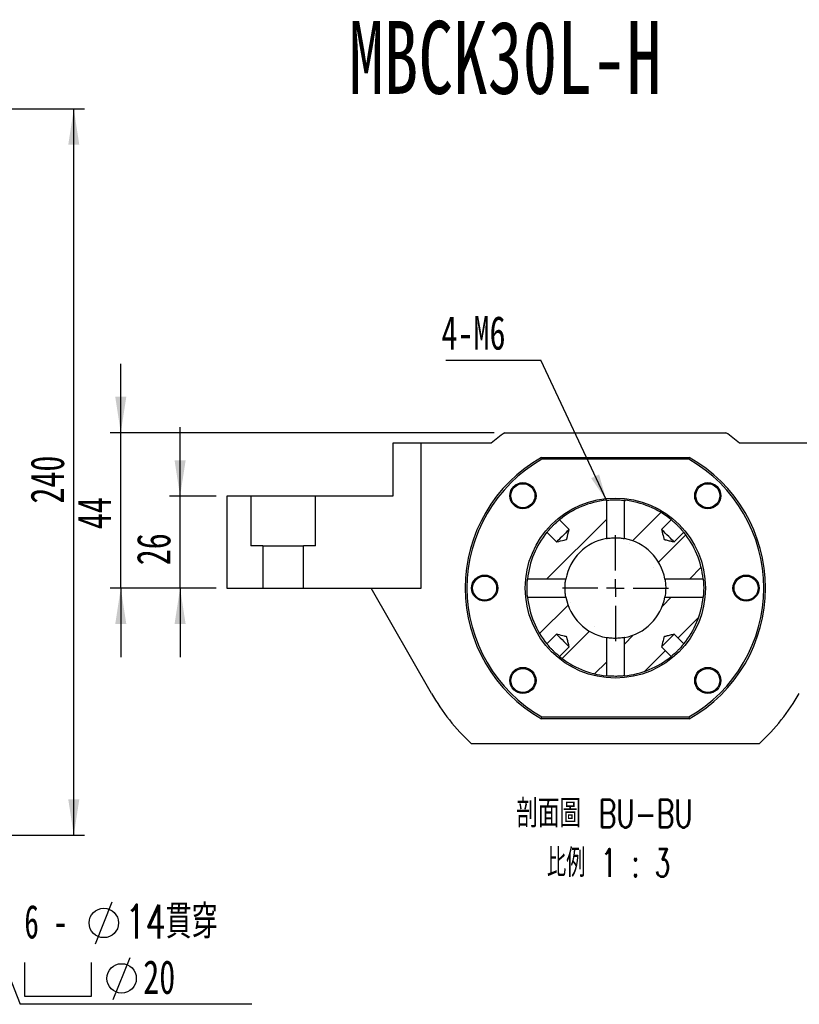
# Paper-space layout 'MBCK30L-H' of a CAD drawing. Header units: millimetres. Extents: x 21 to 332, y 12 to 190.
# Tile 3 of 5: x 96 to 170, y 97 to 190. Entities that reach past the tile are written whole.
import ezdxf

# ---------------------------------------------------------------- set-up
doc = ezdxf.new("R2010")
doc.units = ezdxf.units.MM
doc.layers.add('圖層0', color=7, linetype='Continuous')
doc.styles.add('SLDTEXTSTYLE0', font='TXT', dxfattribs={"width": 0.7})
doc.styles.add('SLDTEXTSTYLE1', font='TXT', dxfattribs={"width": 0.7, "bigfont": 'bigfont'})
doc.styles.add('SLDTEXTSTYLE3', font='TXT', dxfattribs={"width": 0.633333})
doc.styles.add('SLDTEXTSTYLE4', font='TXT', dxfattribs={"width": 0.625, "bigfont": 'bigfont'})
doc.dimstyles.new('SLDDIMSTYLE1', dxfattribs={"dimtxt": 0.18, "dimasz": 2.5, "dimexe": 0, "dimexo": 0.0625, "dimgap": 0, "dimtad": 0, "dimtih": 1, "dimtoh": 1, "dimdec": 0, "dimrnd": 1e-09, "dimzin": 0, "dimdsep": 46, "dimtxsty": 'Standard', "dimsah": 1, "dimcen": 0.09, "dimadec": 0, "dimazin": 0, "dimtfac": 2.5, "dimtdec": 0, "dimtofl": 0, "dimtmove": 0, "dimatfit": 3, "dimfxl": 0, "dimfrac": 2, "dimtolj": 1, "dimtzin": 0, "dimarcsym": 0})
doc.dimstyles.new('SLDDIMSTYLE3', dxfattribs={"dimtxt": 3.389974, "dimasz": 2.5, "dimexe": 0, "dimexo": 0.0625, "dimgap": 0.847493, "dimtad": 1, "dimlfac": 3.5, "dimrnd": 1e-09, "dimzin": 12, "dimdsep": 46, "dimtxsty": 'SLDTEXTSTYLE0', "dimsah": 1, "dimcen": 0.09, "dimadec": 0, "dimazin": 3, "dimtfac": 1, "dimtofl": 0, "dimtmove": 0, "dimatfit": 3, "dimfxl": 0, "dimfrac": 2, "dimtolj": 1, "dimtzin": 12, "dimarcsym": 0})
doc.dimstyles.new('SLDDIMSTYLE4', dxfattribs={"dimtxt": 3.389974, "dimasz": 2.5, "dimexe": 0, "dimexo": 0.0625, "dimgap": 0.847493, "dimtad": 1, "dimlfac": 3, "dimrnd": 1e-09, "dimzin": 12, "dimdsep": 46, "dimtxsty": 'SLDTEXTSTYLE0', "dimsah": 1, "dimcen": 0.09, "dimadec": 0, "dimazin": 3, "dimtfac": 1, "dimtmove": 0, "dimatfit": 0, "dimfxl": 0, "dimfrac": 2, "dimtolj": 1, "dimtzin": 12, "dimarcsym": 0})

# ---------------------------------------------------------------- blocks, each defined once
blk = doc.blocks.new('_D_41')
at = {"layer": '圖層0', "color": 7}
for p, q in [((73.278, 181.522), (102.503, 181.522)), ((101.503, 112.95), (101.503, 181.522)), ((83.564, 112.95), (102.503, 112.95))]:
    blk.add_line(p, q, dxfattribs=at)
for points in [[(101.503, 181.522), (100.981, 178.132), (102.024, 178.132)], [(101.503, 112.95), (102.024, 116.34), (100.981, 116.34)]]:
    blk.add_solid(points, dxfattribs=at)
at = {"layer": '圖層0', "color": 7, "insert": (97.41, 144.255), "char_height": 3.175, "attachment_point": 1, "rotation": 90, "style": 'SLDTEXTSTYLE0'}
blk.add_mtext('240', dxfattribs=at)
blk = doc.blocks.new('SW_SYMBOL_HOLE_DIAM')
at = {"layer": '圖層0', "color": 0}
blk.add_line((300, 0), (700, 1000), dxfattribs=at)
blk.add_circle((500, 500), 350, dxfattribs=at)
blk = doc.blocks.new('SW_SYMBOL_HOLE_SPOT')
at = {"layer": '圖層0', "color": 0}
for p, q in [((0, 875), (0, 75)), ((1600, 75), (1600, 875)), ((0, 75), (1600, 75))]:
    blk.add_line(p, q, dxfattribs=at)
blk = doc.blocks.new('SW_NOTE_11')
at = {"layer": '圖層0', "color": 0}
blk.add_line((21.858, 0), (0, 0), dxfattribs=at)
at = {"layer": '圖層0', "color": 0, "xscale": 0.003964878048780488, "yscale": 0.003964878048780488, "zscale": 0.003964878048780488}
for name, p in [('SW_SYMBOL_HOLE_DIAM', (5.916, 5.698)), ('SW_SYMBOL_HOLE_SPOT', (0.401, 0.465)), ('SW_SYMBOL_HOLE_DIAM', (7.597, 0.465))]:
    blk.add_blockref(name, p, dxfattribs=at)
at = {"layer": '圖層0', "color": 0, "char_height": 3.175, "attachment_point": 1}
for s, insert, style in [('6 -', (0.401, 9.396), 'SLDTEXTSTYLE3'), ('14\\M+18AD1\\M+190FA', (9.937, 9.396), 'SLDTEXTSTYLE1'), ('20', (11.619, 4.163), 'SLDTEXTSTYLE0')]:
    blk.add_mtext(s, dxfattribs=dict(at, insert=insert, style=style))
blk = doc.blocks.new('_D_42')
at = {"layer": '圖層0', "color": 7}
for p, q in [((111.533, 144.95), (111.533, 151.469)), ((114.936, 144.95), (110.533, 144.95)), ((111.533, 136.283), (111.533, 144.95)), ((114.936, 136.283), (110.533, 136.283)), ((111.533, 136.283), (111.533, 129.764))]:
    blk.add_line(p, q, dxfattribs=at)
for points in [[(111.533, 144.95), (112.055, 148.34), (111.012, 148.34)], [(111.533, 136.283), (111.012, 132.893), (112.055, 132.893)]]:
    blk.add_solid(points, dxfattribs=at)
at = {"layer": '圖層0', "color": 7, "insert": (107.44, 138.435), "char_height": 3.175, "attachment_point": 1, "rotation": 90, "style": 'SLDTEXTSTYLE0'}
blk.add_mtext('26', dxfattribs=at)
blk = doc.blocks.new('_D_43')
at = {"layer": '圖層0', "color": 7}
for p, q in [((105.936, 150.95), (105.936, 157.469)), ((141.168, 150.95), (104.936, 150.95)), ((105.936, 136.283), (105.936, 150.95)), ((114.936, 136.283), (104.936, 136.283)), ((105.936, 136.283), (105.936, 129.764))]:
    blk.add_line(p, q, dxfattribs=at)
for points in [[(105.936, 150.95), (106.458, 154.34), (105.415, 154.34)], [(105.936, 136.283), (105.415, 132.893), (106.458, 132.893)]]:
    blk.add_solid(points, dxfattribs=at)
at = {"layer": '圖層0', "color": 7, "insert": (101.843, 141.843), "char_height": 3.175, "attachment_point": 1, "rotation": 90, "style": 'SLDTEXTSTYLE0'}
blk.add_mtext('44', dxfattribs=at)
blk = doc.blocks.new('SW_NOTE_12')
at = {"layer": '圖層0', "color": 0, "char_height": 2.64583, "attachment_point": 2}
for s, insert, style in [('\\M+19655\\M+196CA\\M+19AA4 BU-BU', (9.881, 3.411), 'SLDTEXTSTYLE1'), ('\\M+194E4\\M+197E1 1 : 3', (10.252, -1.257), 'SLDTEXTSTYLE4')]:
    blk.add_mtext(s, dxfattribs=dict(at, insert=insert, style=style))
blk = doc.blocks.new('SW_NOTE_13')
at = {"layer": '圖層0', "color": 0}
blk.add_line((-8.957, 0), (0, 0), dxfattribs=at)
at = {"layer": '圖層0', "color": 0, "insert": (-9.382, 4.184), "char_height": 3.175, "attachment_point": 1, "style": 'SLDTEXTSTYLE0'}
blk.add_mtext('4-M6', dxfattribs=at)
blk = doc.blocks.new('SW_CENTERMARKSYMBOL_25')
at = {"layer": '圖層0', "color": 0}
for p, q in [((0, 1.667), (0, 5)), ((-1.667, 0), (-5, 0)), ((0, 0), (-0.833, 0)), ((0, 0), (0, 0.833)), ((0, 0), (0, -0.833)), ((0, 0), (0.833, 0)), ((1.667, 0), (5, 0)), ((0, -1.667), (0, -5))]:
    blk.add_line(p, q, dxfattribs=at)

psp = doc.layouts.new('MBCK30L-H')

# ---------------------------------------------------------------- hatches: boundary and pattern name
at = {"linetype": 'Continuous', "lineweight": 18}
h = psp.add_hatch(dxfattribs=at)
h.set_pattern_fill('ANSI31', style=0)
edge = h.paths.add_edge_path(flags=0)
edge.add_spline(control_points=[(148.2424, 141.8223), (148.1684, 141.5254), (148.0944, 141.2286), (148.0204, 140.9317), (148.0183, 140.9232), (148.0162, 140.9147), (148.0141, 140.9062), (148.013, 140.9018), (148.0119, 140.8974), (148.0108, 140.8931), (148.0102, 140.8908), (148.0096, 140.8885), (148.0091, 140.8862), (148.0088, 140.8851), (148.0085, 140.8839), (148.0082, 140.8827), (148.008, 140.8821), (148.0078, 140.8815), (148.0077, 140.8809), (148.0076, 140.8806), (148.0075, 140.8802), (148.0074, 140.8799), (148.0073, 140.8798), (148.0072, 140.8796), (148.0071, 140.8794), (148.0071, 140.8793), (148.007, 140.8792), (148.0069, 140.8791), (148.0067, 140.879), (148.0065, 140.8789), (148.0063, 140.8789), (148.0055, 140.8785), (148.0046, 140.8783), (148.0037, 140.8781), (148.0001, 140.8772), (147.9965, 140.8763), (147.9929, 140.8754), (147.9785, 140.8718), (147.9642, 140.8682), (147.9498, 140.8646), (147.8924, 140.8503), (147.8349, 140.836), (147.7775, 140.8217), (147.5478, 140.7644), (147.318, 140.7071), (147.0883, 140.6498), (147.0802, 140.6478), (147.072, 140.6458), (147.0639, 140.6438)], knot_values=[0.0094106, 0.0094106, 0.0094106, 0.0094106, 0.012164, 0.012164, 0.012164, 0.0122429, 0.0122429, 0.0122429, 0.0122836, 0.0122836, 0.0122836, 0.0123047, 0.0123047, 0.0123047, 0.0123156, 0.0123156, 0.0123156, 0.0123213, 0.0123213, 0.0123213, 0.0123243, 0.0123243, 0.0123243, 0.012326, 0.012326, 0.012326, 0.0123272, 0.0123272, 0.0123272, 0.012329, 0.012329, 0.012329, 0.0123374, 0.0123374, 0.0123374, 0.0123708, 0.0123708, 0.0123708, 0.0125046, 0.0125046, 0.0125046, 0.0130397, 0.0130397, 0.0130397, 0.0151801, 0.0151801, 0.0151801, 0.0152556, 0.0152556, 0.0152556, 0.0152556], weights=[1, 1, 1, 1, 1, 1, 1, 1, 1, 1, 1, 1, 1, 1, 1, 1, 1, 1, 1, 1, 1, 1, 1, 1, 1, 1, 1, 1, 1, 1, 1, 1, 1, 1, 1, 1, 1, 1, 1, 1, 1, 1, 1, 1, 1, 1, 1, 1, 1], degree=3, periodic=0)
edge.add_line((147.0639, 140.6438), (146.1507, 141.557))
edge.add_arc((152.6029, 136.2833), 8.3333, 140.739169, 174.145651)
edge.add_line((144.3131, 137.1333), (147.9296, 137.1333))
edge.add_arc((152.6029, 136.2833), 4.75, 100.30845, 169.69155, ccw=False)
edge.add_line((151.7529, 140.9566), (151.7529, 144.5731))
edge.add_arc((152.6029, 136.2833), 8.3333, 95.854349, 129.260831)
edge.add_line((147.3292, 142.7355), (148.2424, 141.8223))
h = psp.add_hatch(dxfattribs=at)
h.set_pattern_fill('ANSI31', style=0)
edge = h.paths.add_edge_path(flags=0)
edge.add_spline(control_points=[(158.1419, 140.6438), (158.0842, 140.6582), (158.0264, 140.6726), (157.9687, 140.687), (157.8446, 140.7179), (157.7206, 140.7488), (157.5966, 140.7797), (157.5325, 140.7957), (157.4684, 140.8117), (157.4043, 140.8277), (157.3712, 140.8359), (157.3381, 140.8442), (157.3049, 140.8525), (157.2878, 140.8567), (157.2707, 140.861), (157.2536, 140.8653), (157.2447, 140.8675), (157.2359, 140.8697), (157.227, 140.8719), (157.2224, 140.873), (157.2179, 140.8742), (157.2133, 140.8753), (157.2109, 140.8759), (157.2086, 140.8765), (157.2062, 140.8771), (157.205, 140.8774), (157.2038, 140.8777), (157.2025, 140.878), (157.2019, 140.8782), (157.2013, 140.8783), (157.2006, 140.8785), (157.2003, 140.8786), (157.2, 140.8787), (157.1996, 140.8788), (157.1995, 140.8789), (157.1993, 140.879), (157.1991, 140.8791), (157.199, 140.8791), (157.1989, 140.8792), (157.1988, 140.8793), (157.1987, 140.8795), (157.1986, 140.8796), (157.1985, 140.8798), (157.1982, 140.8806), (157.198, 140.8815), (157.1978, 140.8823), (157.197, 140.8856), (157.1962, 140.8889), (157.1953, 140.8922), (157.192, 140.9055), (157.1887, 140.9187), (157.1854, 140.932), (157.1722, 140.9849), (157.159, 141.0379), (157.1458, 141.0909), (157.0929, 141.3029), (157.0401, 141.5148), (156.9872, 141.7268), (156.9793, 141.7586), (156.9714, 141.7904), (156.9634, 141.8223)], knot_values=[0.001662, 0.001662, 0.001662, 0.001662, 0.0021977, 0.0021977, 0.0021977, 0.0033481, 0.0033481, 0.0033481, 0.0039427, 0.0039427, 0.0039427, 0.0042499, 0.0042499, 0.0042499, 0.0044087, 0.0044087, 0.0044087, 0.0044908, 0.0044908, 0.0044908, 0.0045332, 0.0045332, 0.0045332, 0.0045552, 0.0045552, 0.0045552, 0.0045665, 0.0045665, 0.0045665, 0.0045724, 0.0045724, 0.0045724, 0.0045755, 0.0045755, 0.0045755, 0.0045773, 0.0045773, 0.0045773, 0.0045785, 0.0045785, 0.0045785, 0.0045802, 0.0045802, 0.0045802, 0.004588, 0.004588, 0.004588, 0.0046188, 0.0046188, 0.0046188, 0.0047422, 0.0047422, 0.0047422, 0.005236, 0.005236, 0.005236, 0.0072108, 0.0072108, 0.0072108, 0.0075074, 0.0075074, 0.0075074, 0.0075074], weights=[1, 1, 1, 1, 1, 1, 1, 1, 1, 1, 1, 1, 1, 1, 1, 1, 1, 1, 1, 1, 1, 1, 1, 1, 1, 1, 1, 1, 1, 1, 1, 1, 1, 1, 1, 1, 1, 1, 1, 1, 1, 1, 1, 1, 1, 1, 1, 1, 1, 1, 1, 1, 1, 1, 1, 1, 1, 1, 1, 1, 1], degree=3, periodic=0)
edge.add_line((156.9634, 141.8223), (157.8767, 142.7355))
edge.add_arc((152.6029, 136.2833), 8.3333, 50.739169, 84.145651)
edge.add_line((153.4529, 144.5731), (153.4529, 140.9566))
edge.add_arc((152.6029, 136.2833), 4.75, 10.30845, 79.69155, ccw=False)
edge.add_line((157.2763, 137.1333), (160.8928, 137.1333))
edge.add_arc((152.6029, 136.2833), 8.3333, 5.854349, 39.260831)
edge.add_line((159.0552, 141.557), (158.1419, 140.6438))
h = psp.add_hatch(dxfattribs=at)
h.set_pattern_fill('ANSI31', style=0)
edge = h.paths.add_edge_path(flags=0)
edge.add_line((148.2424, 130.7443), (147.3292, 129.831))
edge.add_arc((152.6029, 136.2833), 8.3333, 230.739169, 264.145651)
edge.add_line((151.7529, 127.9934), (151.7529, 131.6099))
edge.add_arc((152.6029, 136.2833), 4.75, 190.30845, 259.69155, ccw=False)
edge.add_line((147.9296, 135.4333), (144.3131, 135.4333))
edge.add_arc((152.6029, 136.2833), 8.3333, 185.854349, 219.260831)
edge.add_line((146.1507, 131.0095), (147.0639, 131.9228))
edge.add_spline(control_points=[(147.0639, 131.9228), (147.0958, 131.9148), (147.1276, 131.9069), (147.1594, 131.899), (147.3714, 131.8461), (147.5833, 131.7933), (147.7953, 131.7404), (147.8483, 131.7272), (147.9013, 131.714), (147.9542, 131.7008), (147.9675, 131.6975), (147.9807, 131.6942), (147.994, 131.6909), (147.9973, 131.6901), (148.0006, 131.6892), (148.0039, 131.6884), (148.0047, 131.6882), (148.0056, 131.688), (148.0064, 131.6877), (148.0066, 131.6876), (148.0067, 131.6875), (148.0069, 131.6874), (148.007, 131.6873), (148.0071, 131.6872), (148.0072, 131.6871), (148.0073, 131.6869), (148.0073, 131.6867), (148.0074, 131.6866), (148.0075, 131.6862), (148.0076, 131.6859), (148.0077, 131.6856), (148.0079, 131.6849), (148.008, 131.6843), (148.0082, 131.6837), (148.0085, 131.6824), (148.0088, 131.6812), (148.0091, 131.68), (148.0097, 131.6776), (148.0103, 131.6753), (148.0109, 131.6729), (148.012, 131.6683), (148.0132, 131.6638), (148.0143, 131.6592), (148.0165, 131.6503), (148.0187, 131.6415), (148.0209, 131.6326), (148.0252, 131.6155), (148.0295, 131.5984), (148.0338, 131.5813), (148.042, 131.5482), (148.0503, 131.515), (148.0585, 131.4819), (148.0745, 131.4178), (148.0905, 131.3537), (148.1065, 131.2896), (148.1374, 131.1656), (148.1683, 131.0416), (148.1992, 130.9175), (148.2136, 130.8598), (148.228, 130.802), (148.2424, 130.7443)], knot_values=[0.0075688, 0.0075688, 0.0075688, 0.0075688, 0.007864, 0.007864, 0.007864, 0.00983, 0.00983, 0.00983, 0.0103215, 0.0103215, 0.0103215, 0.0104444, 0.0104444, 0.0104444, 0.0104751, 0.0104751, 0.0104751, 0.0104828, 0.0104828, 0.0104828, 0.0104845, 0.0104845, 0.0104845, 0.0104857, 0.0104857, 0.0104857, 0.0104874, 0.0104874, 0.0104874, 0.0104905, 0.0104905, 0.0104905, 0.0104964, 0.0104964, 0.0104964, 0.0105077, 0.0105077, 0.0105077, 0.0105296, 0.0105296, 0.0105296, 0.0105718, 0.0105718, 0.0105718, 0.0106535, 0.0106535, 0.0106535, 0.0108116, 0.0108116, 0.0108116, 0.0111175, 0.0111175, 0.0111175, 0.0117093, 0.0117093, 0.0117093, 0.0128546, 0.0128546, 0.0128546, 0.0133879, 0.0133879, 0.0133879, 0.0133879], weights=[1, 1, 1, 1, 1, 1, 1, 1, 1, 1, 1, 1, 1, 1, 1, 1, 1, 1, 1, 1, 1, 1, 1, 1, 1, 1, 1, 1, 1, 1, 1, 1, 1, 1, 1, 1, 1, 1, 1, 1, 1, 1, 1, 1, 1, 1, 1, 1, 1, 1, 1, 1, 1, 1, 1, 1, 1, 1, 1, 1, 1], degree=3, periodic=0)
h = psp.add_hatch(dxfattribs=at)
h.set_pattern_fill('ANSI31', style=0)
edge = h.paths.add_edge_path(flags=0)
edge.add_line((157.8767, 129.831), (156.9634, 130.7443))
edge.add_spline(control_points=[(156.9634, 130.7443), (156.9714, 130.7761), (156.9793, 130.8079), (156.9872, 130.8397), (157.0401, 131.0517), (157.0929, 131.2637), (157.1458, 131.4756), (157.159, 131.5286), (157.1722, 131.5816), (157.1854, 131.6346), (157.1887, 131.6478), (157.192, 131.6611), (157.1953, 131.6743), (157.1962, 131.6776), (157.197, 131.6809), (157.1978, 131.6842), (157.198, 131.6851), (157.1982, 131.6859), (157.1985, 131.6867), (157.1986, 131.6869), (157.1987, 131.6871), (157.1988, 131.6872), (157.1989, 131.6873), (157.199, 131.6874), (157.1991, 131.6875), (157.1993, 131.6876), (157.1995, 131.6877), (157.1996, 131.6877), (157.2, 131.6878), (157.2003, 131.6879), (157.2006, 131.688), (157.2013, 131.6882), (157.2019, 131.6884), (157.2025, 131.6885), (157.2038, 131.6888), (157.205, 131.6891), (157.2062, 131.6895), (157.2086, 131.69), (157.2109, 131.6906), (157.2133, 131.6912), (157.2179, 131.6924), (157.2224, 131.6935), (157.227, 131.6947), (157.2359, 131.6969), (157.2447, 131.6991), (157.2536, 131.7013), (157.2707, 131.7055), (157.2878, 131.7098), (157.3049, 131.7141), (157.3381, 131.7223), (157.3712, 131.7306), (157.4043, 131.7389), (157.4684, 131.7548), (157.5325, 131.7708), (157.5966, 131.7868), (157.7206, 131.8177), (157.8446, 131.8487), (157.9687, 131.8796), (158.0264, 131.894), (158.0842, 131.9084), (158.1419, 131.9228)], knot_values=[0.0075688, 0.0075688, 0.0075688, 0.0075688, 0.007864, 0.007864, 0.007864, 0.00983, 0.00983, 0.00983, 0.0103215, 0.0103215, 0.0103215, 0.0104444, 0.0104444, 0.0104444, 0.0104751, 0.0104751, 0.0104751, 0.0104828, 0.0104828, 0.0104828, 0.0104845, 0.0104845, 0.0104845, 0.0104857, 0.0104857, 0.0104857, 0.0104874, 0.0104874, 0.0104874, 0.0104905, 0.0104905, 0.0104905, 0.0104964, 0.0104964, 0.0104964, 0.0105077, 0.0105077, 0.0105077, 0.0105296, 0.0105296, 0.0105296, 0.0105718, 0.0105718, 0.0105718, 0.0106535, 0.0106535, 0.0106535, 0.0108116, 0.0108116, 0.0108116, 0.0111175, 0.0111175, 0.0111175, 0.0117093, 0.0117093, 0.0117093, 0.0128546, 0.0128546, 0.0128546, 0.0133879, 0.0133879, 0.0133879, 0.0133879], weights=[1, 1, 1, 1, 1, 1, 1, 1, 1, 1, 1, 1, 1, 1, 1, 1, 1, 1, 1, 1, 1, 1, 1, 1, 1, 1, 1, 1, 1, 1, 1, 1, 1, 1, 1, 1, 1, 1, 1, 1, 1, 1, 1, 1, 1, 1, 1, 1, 1, 1, 1, 1, 1, 1, 1, 1, 1, 1, 1, 1, 1], degree=3, periodic=0)
edge.add_line((158.1419, 131.9228), (159.0552, 131.0095))
edge.add_arc((152.6029, 136.2833), 8.3333, 320.739169, 354.145651)
edge.add_line((160.8928, 135.4333), (157.2763, 135.4333))
edge.add_arc((152.6029, 136.2833), 4.75, 280.30845, 349.69155, ccw=False)
edge.add_line((153.4529, 131.6099), (153.4529, 127.9934))
edge.add_arc((152.6029, 136.2833), 8.3333, 275.854349, 309.260831)

# ---------------------------------------------------------------- linework, layer by layer
at = {"color": 7, "linetype": 'Continuous', "lineweight": 25}
for p, q in [((142.168, 150.9499), (163.0379, 150.9499)), ((131.6029, 149.9499), (131.6029, 144.9499)), ((134.2696, 149.9499), (131.6029, 149.9499)), ((134.2696, 136.2833), (134.2696, 149.9499)), ((140.8888, 149.9499), (134.2696, 149.9499)), ((170.9363, 149.9499), (164.3171, 149.9499)), ((145.6328, 148.6166), (145.6767, 148.4499)), ((145.6328, 148.6166), (159.5731, 148.6166)), ((159.5291, 148.4499), (145.6767, 148.4499)), ((159.5291, 148.4499), (159.5731, 148.6166)), ((115.9363, 144.9499), (115.9363, 136.2833)), ((118.2143, 144.9499), (115.9363, 144.9499)), ((118.2143, 144.9499), (118.2143, 140.2833)), ((124.3249, 144.9499), (118.2143, 144.9499)), ((124.3249, 140.2833), (124.3249, 144.9499)), ((131.6029, 144.9499), (124.3249, 144.9499)), ((151.7529, 144.5731), (151.7529, 140.9566)), ((153.4529, 140.9566), (153.4529, 144.5731)), ((148.2424, 141.8223), (147.3292, 142.7355)), ((157.8767, 142.7355), (156.9634, 141.8223)), ((146.1507, 141.557), (147.0639, 140.6438)), ((158.1419, 140.6438), (159.0552, 141.557)), ((119.3543, 140.2833), (118.2143, 140.2833)), ((119.3543, 140.2833), (119.3543, 136.2833)), ((119.3543, 140.2833), (123.1849, 140.2833)), ((123.1849, 136.2833), (123.1849, 140.2833)), ((124.3249, 140.2833), (123.1849, 140.2833)), ((147.9296, 137.1333), (144.3131, 137.1333)), ((160.8928, 137.1333), (157.2763, 137.1333)), ((115.9363, 136.2833), (119.3543, 136.2833)), ((119.3543, 136.2833), (123.1849, 136.2833)), ((123.1849, 136.2833), (134.2696, 136.2833)), ((135.2471, 126.3447), (129.5559, 136.2833)), ((144.3131, 135.4333), (147.9296, 135.4333)), ((157.2763, 135.4333), (160.8928, 135.4333)), ((147.0639, 131.9228), (146.1507, 131.0095)), ((151.7529, 131.6099), (151.7529, 127.9934)), ((153.4529, 127.9934), (153.4529, 131.6099)), ((159.0552, 131.0095), (158.1419, 131.9228)), ((147.3292, 129.831), (148.2424, 130.7443)), ((156.9634, 130.7443), (157.8767, 129.831)), ((145.6328, 123.9499), (145.6767, 124.1166)), ((159.5731, 123.9499), (145.6328, 123.9499)), ((145.6767, 124.1166), (159.5291, 124.1166)), ((159.5291, 124.1166), (159.5731, 123.9499)), ((139.0056, 121.6166), (166.2003, 121.6166))]:
    psp.add_line(p, q, dxfattribs=at)
at = {"color": 7, "linetype": 'Continuous', "lineweight": 25, "flags": 128}
for points in [[(148.2424, 141.8223), (148.2185, 141.7983), (148.1487, 141.7286), (148.0389, 141.6187), (147.8979, 141.4777), (147.737, 141.3168), (147.5694, 141.1492), (147.4085, 140.9883), (147.2675, 140.8473), (147.1576, 140.7375), (147.0879, 140.6677), (147.0639, 140.6438)], [(158.1419, 140.6438), (158.118, 140.6677), (158.0482, 140.7375), (157.9384, 140.8473), (157.7974, 140.9883), (157.6365, 141.1492), (157.4689, 141.3168), (157.308, 141.4777), (157.167, 141.6187), (157.0571, 141.7286), (156.9874, 141.7983), (156.9634, 141.8223)], [(147.0639, 131.9228), (147.0879, 131.8988), (147.1576, 131.8291), (147.2675, 131.7192), (147.4085, 131.5782), (147.5694, 131.4173), (147.737, 131.2497), (147.8979, 131.0888), (148.0389, 130.9478), (148.1487, 130.838), (148.2185, 130.7682), (148.2424, 130.7443)], [(156.9634, 130.7443), (156.9874, 130.7682), (157.0571, 130.838), (157.167, 130.9478), (157.308, 131.0888), (157.4689, 131.2497), (157.6365, 131.4173), (157.7974, 131.5782), (157.9384, 131.7192), (158.0482, 131.8291), (158.118, 131.8988), (158.1419, 131.9228)]]:
    psp.add_lwpolyline(points, dxfattribs=at)
at = {"color": 7, "linetype": 'Continuous', "lineweight": 25}
for centre, radius in [((143.882, 145.0043), 1.2333), ((143.882, 145.0043), 1.1333), ((161.3239, 145.0043), 1.2333), ((161.3239, 145.0043), 1.1333), ((152.6029, 136.2833), 8.5), ((140.2696, 136.2833), 1.2333), ((140.2696, 136.2833), 1.1333), ((164.9363, 136.2833), 1.2333), ((164.9363, 136.2833), 1.1333), ((143.882, 127.5623), 1.2333), ((143.882, 127.5623), 1.1333), ((161.3239, 127.5623), 1.2333), ((161.3239, 127.5623), 1.1333)]:
    psp.add_circle(centre, radius, dxfattribs=at)
for radius, start, end in [(18, 125.430945, 130.601061), (18, 49.398939, 54.569055), (14.1667, 119.472932, 240.527068), (14, 119.651845, 240.348155), (14, 299.651845, 60.348155), (14.1667, 299.472932, 60.527068), (8.3333, 95.854349, 129.260831), (8.3333, 50.739169, 84.145651), (8.3333, 140.739169, 174.145651), (8.3333, 5.854349, 39.260831), (4.75, 100.30845, 169.69155), (4.75, 10.30845, 79.69155), (8.3333, 185.854349, 219.260831), (4.75, 190.30845, 259.69155), (4.75, 280.30845, 349.69155), (8.3333, 320.739169, 354.145651), (8.3333, 230.739169, 264.145651), (8.3333, 275.854349, 309.260831), (20, 209.797016, 227.166572), (20, 312.833428, 330.202984)]:
    psp.add_arc((152.6029, 136.2833), radius, start, end, dxfattribs=at)
for points, knots in [([(151.7529, 144.5731), (151.7541, 144.5733), (151.7586, 144.5737), (151.8234, 144.5804), (151.9904, 144.5949), (152.2276, 144.6095), (152.5071, 144.6177), (152.7969, 144.616), (153.0648, 144.605), (153.2795, 144.5898), (153.4249, 144.5761), (153.4436, 144.5741), (153.4529, 144.5731)], [0, 0, 0, 0, 0.036041, 0.1428703, 0.2499027, 0.3574247, 0.4649607, 0.5720157, 0.6788454, 0.7860504, 0.8936518, 1, 1, 1, 1]), ([(146.1507, 141.557), (146.1534, 141.5603), (146.1601, 141.5685), (146.2246, 141.6469), (146.3475, 141.7906), (146.5153, 141.9763), (146.7107, 142.1784), (146.9123, 142.3731), (147.0971, 142.54), (147.2405, 142.6627), (147.318, 142.7264), (147.326, 142.733), (147.3292, 142.7355)], [0, 0, 0, 0, 0.0719496, 0.1787761, 0.2859668, 0.3935414, 0.5009186, 0.6078294, 0.7147285, 0.8220869, 0.9296664, 1, 1, 1, 1]), ([(157.8767, 142.7355), (157.88, 142.7328), (157.8882, 142.7262), (157.9666, 142.6616), (158.1103, 142.5387), (158.2959, 142.3709), (158.4981, 142.1755), (158.6927, 141.9739), (158.8597, 141.7891), (158.9823, 141.6457), (159.0461, 141.5682), (159.0526, 141.5602), (159.0552, 141.557)], [0, 0, 0, 0, 0.0719496, 0.1787761, 0.2859668, 0.3935414, 0.5009186, 0.6078294, 0.7147285, 0.8220869, 0.9296664, 1, 1, 1, 1]), ([(147.0639, 140.6438), (147.072, 140.6458), (147.3099, 140.7051), (147.6052, 140.7784), (147.9067, 140.8541), (147.9821, 140.8726), (148.001, 140.8775), (148.0057, 140.8786), (148.0068, 140.8791), (148.0072, 140.8795), (148.0074, 140.8801), (148.0078, 140.8812), (148.0083, 140.8833), (148.0093, 140.8873), (148.0113, 140.8952), (148.0151, 140.9103), (148.0923, 141.2201), (148.1684, 141.5254), (148.2424, 141.8223)], [0, 0, 0, 0, 0.0128939, 0.3782892, 0.4696381, 0.4924752, 0.4981846, 0.4996174, 0.4999203, 0.5001289, 0.5004152, 0.5009298, 0.5019028, 0.5037735, 0.5073873, 0.5143767, 0.527899, 1, 1, 1, 1]), ([(156.9634, 141.8223), (156.9714, 141.7904), (157.0322, 141.5467), (157.1058, 141.2498), (157.1757, 140.9717), (157.1927, 140.9021), (157.1973, 140.8848), (157.1983, 140.8804), (157.1988, 140.8793), (157.1992, 140.879), (157.1998, 140.8788), (157.2009, 140.8784), (157.2031, 140.8779), (157.2073, 140.8768), (157.2155, 140.8748), (157.2313, 140.8708), (157.2618, 140.8632), (157.3209, 140.8485), (157.4353, 140.82), (157.6565, 140.7648), (157.9024, 140.7035), (158.0842, 140.6582), (158.1419, 140.6438)], [0, 0, 0, 0, 0.0506169, 0.3877123, 0.4719863, 0.4930546, 0.4983219, 0.4996447, 0.4999329, 0.5001425, 0.5004382, 0.5009724, 0.5019844, 0.5039309, 0.5076917, 0.5149654, 0.5290381, 0.5562667, 0.6089519, 0.7108934, 0.9081427, 1, 1, 1, 1]), ([(151.7529, 140.9566), (151.754, 140.9568), (151.7582, 140.9575), (151.8206, 140.9689), (151.984, 140.9942), (152.2185, 141.0201), (152.4971, 141.035), (152.7861, 141.0325), (153.0531, 141.014), (153.2712, 140.9872), (153.4158, 140.9635), (153.4524, 140.9567), (153.4529, 140.9566), (153.4529, 140.9566)], [0, 0, 0, 0, 0.0343691, 0.1399646, 0.2461524, 0.3538572, 0.4616605, 0.5680074, 0.6736191, 0.7803013, 0.8882565, 0.9956994, 1, 1, 1, 1]), ([(144.3131, 135.4333), (144.3131, 135.4333), (144.313, 135.4334), (144.3096, 135.4663), (144.2965, 135.6069), (144.2811, 135.8234), (144.2714, 136.0623), (144.2685, 136.3153), (144.273, 136.5692), (144.2861, 136.8232), (144.3014, 137.0157), (144.3115, 137.1184), (144.3126, 137.129), (144.3131, 137.1333)], [0, 0, 0, 0, 0.0005865, 0.107473, 0.2143466, 0.3217029, 0.4292874, 0.5000028, 0.6070212, 0.7140269, 0.8213778, 0.9289642, 1, 1, 1, 1]), ([(147.9296, 135.4333), (147.928, 135.4417), (147.9248, 135.459), (147.9018, 135.5963), (147.8749, 135.8057), (147.8566, 136.0486), (147.8508, 136.3083), (147.8588, 136.5675), (147.8816, 136.8204), (147.9085, 137.0133), (147.9268, 137.1179), (147.9288, 137.1289), (147.9296, 137.1333)], [0, 0, 0, 0, 0.1011562, 0.2068793, 0.3140571, 0.4220479, 0.5000185, 0.6062524, 0.7124467, 0.8196793, 0.9276646, 1, 1, 1, 1]), ([(157.2763, 137.1333), (157.2765, 137.1322), (157.2772, 137.128), (157.2886, 137.0656), (157.3139, 136.9022), (157.3398, 136.6677), (157.3547, 136.3891), (157.3522, 136.1001), (157.3337, 135.8331), (157.3069, 135.615), (157.2832, 135.4704), (157.2764, 135.4338), (157.2763, 135.4333), (157.2763, 135.4333)], [0, 0, 0, 0, 0.0343691, 0.1399646, 0.2461524, 0.3538572, 0.4616605, 0.5680074, 0.6736191, 0.7803013, 0.8882565, 0.9956994, 1, 1, 1, 1]), ([(160.8928, 137.1333), (160.8929, 137.1321), (160.8934, 137.1276), (160.9, 137.0628), (160.9146, 136.8958), (160.9292, 136.6587), (160.9374, 136.3791), (160.9356, 136.0893), (160.9247, 135.8214), (160.9094, 135.6067), (160.8958, 135.4613), (160.8938, 135.4426), (160.8928, 135.4333)], [0, 0, 0, 0, 0.036041, 0.1428703, 0.2499027, 0.3574247, 0.4649607, 0.5720157, 0.6788454, 0.7860504, 0.8936518, 1, 1, 1, 1]), ([(148.2424, 130.7443), (148.228, 130.802), (148.1827, 130.9838), (148.1214, 131.2297), (148.0663, 131.4509), (148.0377, 131.5653), (148.023, 131.6244), (148.0154, 131.6549), (148.0115, 131.6707), (148.0094, 131.6789), (148.0083, 131.6831), (148.0078, 131.6853), (148.0075, 131.6864), (148.0072, 131.6871), (148.0069, 131.6875), (148.0058, 131.6879), (148.0014, 131.6889), (147.9841, 131.6935), (147.9145, 131.7105), (147.6364, 131.7804), (147.3395, 131.854), (147.0958, 131.9148), (147.0639, 131.9228)], [0, 0, 0, 0, 0.0918576, 0.2891068, 0.3910483, 0.4437334, 0.4709621, 0.4850347, 0.4923085, 0.4960692, 0.4980158, 0.4990277, 0.4995619, 0.4998576, 0.5000673, 0.5003554, 0.5016782, 0.5069455, 0.5280139, 0.6122878, 0.9493831, 1, 1, 1, 1]), ([(153.4529, 131.6099), (153.4519, 131.6098), (153.4477, 131.609), (153.3853, 131.5976), (153.2219, 131.5723), (152.9874, 131.5464), (152.7088, 131.5315), (152.4198, 131.534), (152.1528, 131.5525), (151.9347, 131.5793), (151.79, 131.603), (151.7535, 131.6098), (151.753, 131.6099), (151.7529, 131.6099)], [0, 0, 0, 0, 0.0343691, 0.1399646, 0.2461524, 0.3538572, 0.4616605, 0.5680074, 0.6736191, 0.7803013, 0.8882565, 0.9956994, 1, 1, 1, 1]), ([(158.1419, 131.9228), (158.0842, 131.9084), (157.9024, 131.8631), (157.6565, 131.8017), (157.4353, 131.7466), (157.3209, 131.7181), (157.2618, 131.7033), (157.2313, 131.6957), (157.2155, 131.6918), (157.2073, 131.6897), (157.2031, 131.6887), (157.2009, 131.6881), (157.1998, 131.6878), (157.1992, 131.6875), (157.1988, 131.6872), (157.1983, 131.6861), (157.1973, 131.6818), (157.1927, 131.6644), (157.1757, 131.5948), (157.1058, 131.3167), (157.0322, 131.0199), (156.9714, 130.7761), (156.9634, 130.7443)], [0, 0, 0, 0, 0.0918573, 0.2891065, 0.391048, 0.4437331, 0.4709618, 0.4850344, 0.4923082, 0.4960689, 0.4980155, 0.4990274, 0.4995617, 0.4998573, 0.500067, 0.5003551, 0.501678, 0.5069452, 0.5280136, 0.6122875, 0.9493828, 1, 1, 1, 1]), ([(147.3292, 129.831), (147.3259, 129.8337), (147.3177, 129.8404), (147.2393, 129.9049), (147.0956, 130.0278), (146.91, 130.1957), (146.7078, 130.391), (146.5132, 130.5927), (146.3462, 130.7774), (146.2235, 130.9209), (146.1598, 130.9983), (146.1532, 131.0063), (146.1507, 131.0095)], [0, 0, 0, 0, 0.0719496, 0.1787761, 0.2859668, 0.3935414, 0.5009186, 0.6078294, 0.7147285, 0.8220869, 0.9296664, 1, 1, 1, 1]), ([(159.0552, 131.0095), (159.0525, 131.0062), (159.0458, 130.998), (158.9813, 130.9196), (158.8584, 130.7759), (158.6905, 130.5903), (158.4952, 130.3881), (158.2936, 130.1935), (158.1088, 130.0266), (157.9653, 129.9039), (157.8879, 129.8401), (157.8799, 129.8336), (157.8767, 129.831)], [0, 0, 0, 0, 0.0719496, 0.1787761, 0.2859668, 0.3935414, 0.5009186, 0.6078294, 0.7147285, 0.8220869, 0.9296664, 1, 1, 1, 1]), ([(153.4529, 127.9934), (153.4529, 127.9934), (153.4528, 127.9934), (153.4199, 127.9899), (153.2793, 127.9768), (153.0628, 127.9614), (152.824, 127.9517), (152.5709, 127.9488), (152.317, 127.9533), (152.063, 127.9664), (151.8705, 127.9817), (151.7678, 127.9919), (151.7572, 127.993), (151.7529, 127.9934)], [0, 0, 0, 0, 0.0005865, 0.107473, 0.2143466, 0.3217029, 0.4292874, 0.5000028, 0.6070212, 0.7140269, 0.8213778, 0.9289642, 1, 1, 1, 1])]:
    psp.add_open_spline(points, degree=3, knots=knots, dxfattribs=at)

# ---------------------------------------------------------------- block references
at = {"layer": '圖層0', "color": 7}
for name, p in [('SW_NOTE_13', (145.5751, 157.7859)), ('SW_CENTERMARKSYMBOL_25', (152.6029, 136.2833)), ('SW_NOTE_11', (96.4351, 96.9853))]:
    psp.add_blockref(name, p, dxfattribs=at)
at = {"layer": '圖層0'}
psp.add_blockref('SW_NOTE_12', (141.6987, 112.9179), dxfattribs=at)

# ---------------------------------------------------------------- texts
at = {"layer": '圖層0', "color": 7, "insert": (127.4628, 189.8242), "char_height": 6.87917, "attachment_point": 1, "style": 'SLDTEXTSTYLE0'}
psp.add_mtext('MBCK30L-H', dxfattribs=at)

# ---------------------------------------------------------------- dimensions: what is measured, and where the dimension line sits
at = {"layer": '圖層0', "color": 7}
for base, p1, p2, dimstyle, picture, middle in [((101.5029, 181.5219), (82.5635, 112.9505), (72.2778, 181.5219), 'SLDDIMSTYLE3', '_D_41', (101.5029, 147.2362)), ((105.9363, 150.9499), (115.9363, 136.2833), (142.168, 150.9499), 'SLDDIMSTYLE4', '_D_43', (105.9363, 143.8306)), ((111.5332, 144.9499), (115.9363, 136.2833), (115.9363, 144.9499), 'SLDDIMSTYLE4', '_D_42', (111.5332, 140.4225))]:
    dim = psp.add_linear_dim(base=base, p1=p1, p2=p2, angle=90, dimstyle=dimstyle, dxfattribs=at)
    dim.commit()
    dim.dimension.update_dxf_attribs({"geometry": picture, "text_midpoint": middle, "dimtype": 160})

# ---------------------------------------------------------------- leaders
for points in [[(151.7529, 144.5731), (145.5751, 157.7859)], [(85.2018, 125.6588), (96.4351, 96.9853)]]:
    psp.add_leader(points, dimstyle='SLDDIMSTYLE1', dxfattribs=at)

doc.saveas('drawing.dxf')
